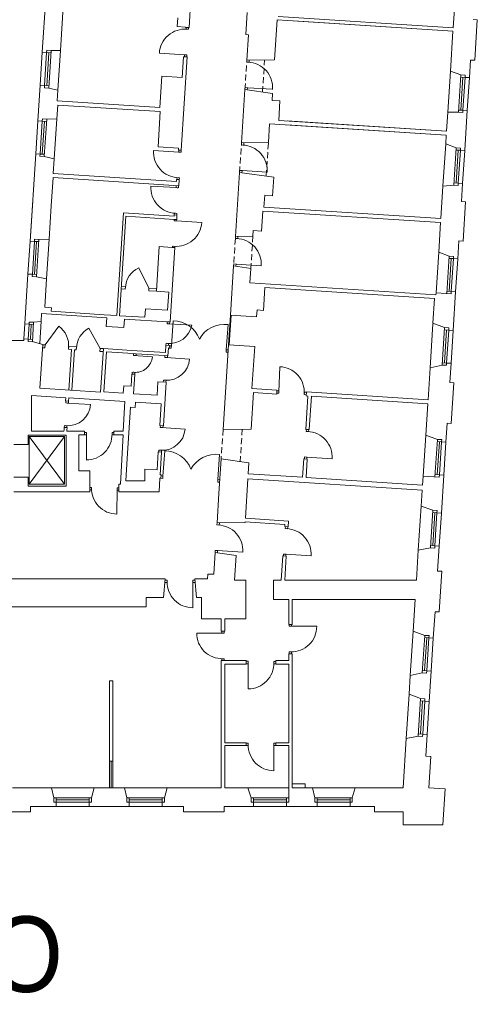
# Model space of a CAD drawing. Header units: centimetres. Extents: x 695802 to 711011, y 25963 to 44188.
# Tile 111 of 157: x 697716 to 697794, y 38917 to 39084. Entities that reach past the tile are written whole.
import ezdxf

# ---------------------------------------------------------------- set-up
doc = ezdxf.new("R2010")
doc.units = ezdxf.units.CM
doc.linetypes.add('DASHED', pattern=[19.05, 12.7, -6.35])
for name, color, linetype, lineweight in [('Drzwi i okna', 51, 'Continuous', 9), ('Opis', 102, 'Continuous', 9), ('Przekrojowa', 253, 'Continuous', 25), ('Ramka', 255, 'Continuous', 9), ('Widokowa', 140, 'Continuous', 9)]:
    doc.layers.add(name, color=color, linetype=linetype, lineweight=lineweight)
doc.styles.add('ARIELCE', font='arial.ttf', dxfattribs={"width": 0.9})

# ---------------------------------------------------------------- blocks, each defined once
blk = doc.blocks.new('zw$2918')
at = {"layer": 'Drzwi i okna', "color": 0, "lineweight": 0}
for p, q in [((3454.2, -1398.8), (3463.2, -1399.3)), ((3455.2, -1398.8), (3455.6, -1392.8)), ((3463.2, -1399.3), (3463.6, -1393.3)), ((3449.9, -1485.6), (3364.5, -1480.3)), ((3448.9, -1485.5), (3457.8, -1486.1)), ((3449.4, -1492.6), (3449.9, -1485.6)), ((3457.8, -1486.1), (3457.4, -1493.1)), ((3661.2, -1510.3), (3661.7, -1503.7)), ((3670.2, -1510.9), (3661.2, -1510.3)), ((3669.2, -1510.8), (3669.6, -1504.2)), ((3669.2, -1510.8), (3669.2, -1510.8)), ((3669.6, -1504.2), (3669.6, -1504.2)), ((3655.6, -1597), (3655.2, -1603.5)), ((3664.6, -1597.6), (3655.6, -1597)), ((3663.2, -1604), (3663.6, -1597.5)), ((3663.6, -1597.5), (3748.9, -1603)), ((3642.9, -1791.7), (3643.5, -1785.1)), ((3651.9, -1792.3), (3642.9, -1791.7)), ((3650.9, -1792.2), (3651.4, -1785)), ((3650.9, -1792.2), (3650.9, -1792.2)), ((3651.3, -1785.6), (3651.3, -1785.6)), ((3430.1, -1816), (3344.8, -1810.6)), ((3429.1, -1816), (3438.1, -1816.6)), ((3430.5, -1809), (3430.1, -1816)), ((3438.1, -1816.6), (3438.5, -1809.5)), ((3423.5, -1902.7), (3432.5, -1903.3)), ((3424.5, -1902.8), (3424.1, -1908.8)), ((3432.5, -1903.3), (3432.1, -1909.3)), ((3637.4, -1878.4), (3637, -1884.9)), ((3646.4, -1879), (3637.4, -1878.4)), ((3644.9, -1886), (3645.4, -1879)), ((3645.4, -1879), (3730.7, -1884.4)), ((3421.3, -1936.7), (3336, -1931.2)), ((3420.3, -1936.7), (3429.3, -1937.3)), ((3421.8, -1929.7), (3421.3, -1936.7)), ((3429.3, -1937.3), (3429.7, -1930.2)), ((3414.7, -2023.4), (3423.7, -2024)), ((3415.7, -2023.5), (3415.3, -2029.5)), ((3423.7, -2024), (3423.3, -2030)), ((3415.1, -2048.8), (3415.3, -2044.5)), ((3424, -2049.4), (3415.1, -2048.8)), ((3423.3, -2045.1), (3423, -2049.3)), ((3423, -2049.3), (3508.4, -2054.9)), ((3622.6, -2109.1), (3623, -2102.5)), ((3630.6, -2109.6), (3631, -2103)), ((3631, -2103), (3631, -2103)), ((3409.4, -2135.5), (3409.1, -2139.3)), ((3418.4, -2136.1), (3409.4, -2135.5)), ((3417.4, -2136), (3417.1, -2139.9)), ((3631.6, -2109.6), (3622.6, -2109.1)), ((3630.6, -2109.6), (3630.6, -2109.5)), ((3617, -2195.8), (3616.6, -2202.3)), ((3626, -2196.4), (3617, -2195.8)), ((3624.6, -2202.8), (3625, -2196.3)), ((3625, -2196.3), (3710.3, -2201.8)), ((3390.5, -2398.4), (3390.9, -2391.8)), ((3399.6, -2399), (3390.6, -2398.4)), ((3395, -2398.7), (3474.8, -2403.8)), ((3399.5, -2399), (3399.9, -2392.4)), ((3405.2, -2473.6), (3411.2, -2388.3)), ((3591.8, -2486.9), (3598, -2401.6)), ((3387.1, -2464.9), (3386.7, -2471.4)), ((3396.1, -2465.5), (3387.1, -2464.9)), ((3395.7, -2472), (3396.1, -2465.5)), ((3405.3, -2472.6), (3404.7, -2481.6)), ((3276.3, -2506.3), (3276.7, -2499.7)), ((3285.3, -2506.8), (3276.3, -2506.3)), ((3276.3, -2506.3), (3340.7, -2510.4)), ((3285.3, -2506.8), (3285.7, -2500.3)), ((3404.7, -2481.6), (3398.2, -2481.2)), ((3398.7, -2473.2), (3405.2, -2473.6)), ((3591.8, -2485.9), (3591.2, -2494.9)), ((3591.2, -2494.9), (3597.7, -2495.4)), ((3598.2, -2487.4), (3591.8, -2486.9)), ((3383.1, -2513.1), (3383.5, -2506.6)), ((3392.1, -2513.7), (3383.2, -2513.2)), ((3387.6, -2513.4), (3467.4, -2518.6)), ((3392.1, -2513.7), (3392.5, -2507.1)), ((3272.7, -2563.1), (3272.2, -2569.5)), ((3281.6, -2563.6), (3272.7, -2563.1)), ((3281.2, -2570.1), (3281.6, -2563.6)), ((3769.9, -2629.7), (3773.5, -2544.3)), ((3378.2, -2589.9), (3377.7, -2596.4)), ((3387.1, -2590.5), (3378.2, -2589.9)), ((3386.7, -2597), (3387.1, -2590.5)), ((3769.7, -2634.2), (3763.1, -2633.9)), ((3770.1, -2626.3), (3763.5, -2625.9)), ((3770.2, -2625.3), (3769.7, -2634.2)), ((3857, -2629.9), (3856.5, -2638.9)), ((3856.5, -2638.9), (3863, -2639.3)), ((3863.4, -2631.3), (3856.9, -2630.9)), ((3046.8, -2667.4), (3047.3, -2660.8)), ((3055.9, -2667.9), (3046.9, -2667.4)), ((3051.3, -2667.7), (3131.2, -2672.8)), ((3055.8, -2667.9), (3056.2, -2661.4)), ((3041.9, -2744.1), (3041.5, -2750.6)), ((3050.9, -2744.7), (3041.9, -2744.1)), ((3050.5, -2751.2), (3050.9, -2744.7)), ((3116.9, -2767.6), (3110.4, -2767.5)), ((3116.9, -2776.6), (3116.9, -2767.6)), ((3203.8, -2776.7), (3203.8, -2767.7)), ((3203.8, -2767.7), (3210.4, -2767.7)), ((3367.7, -2750.6), (3368.1, -2744.1)), ((3376.7, -2751.2), (3367.7, -2750.6)), ((3372.2, -2750.9), (3452, -2756.1)), ((3376.7, -2751.2), (3377.1, -2744.6)), ((3863.3, -2763.9), (3863.8, -2757.2)), ((3872.3, -2764.5), (3863.3, -2763.9)), ((3871.3, -2764.4), (3871.7, -2757.7)), ((3110.4, -2775.5), (3116.9, -2775.6)), ((3116.9, -2775.6), (3116.7, -2861.1)), ((3203.8, -2775.7), (3210.4, -2775.7)), ((3362.7, -2827.4), (3362.3, -2833.9)), ((3371.7, -2828), (3362.7, -2827.4)), ((3371.3, -2834.5), (3371.7, -2828)), ((3376.8, -2915.7), (3382.7, -2830.4)), ((3563.4, -2927.7), (3569, -2842.4)), ((3857.8, -2850.7), (3857.4, -2857.1)), ((3866.8, -2851.2), (3857.8, -2850.7)), ((3865.3, -2857.6), (3865.7, -2851.2)), ((3865.7, -2851.2), (3951.1, -2856.6)), ((3376.2, -2923.6), (3369.7, -2923.2)), ((3370.2, -2915.3), (3376.7, -2915.7)), ((3376.8, -2914.7), (3376.2, -2923.6)), ((3563.4, -2926.7), (3562.8, -2935.7)), ((3562.8, -2935.7), (3569.3, -2936.1)), ((3569.9, -2928.2), (3563.4, -2927.7)), ((3134.3, -2954.4), (3128.8, -2954.3)), ((3134.2, -2962.4), (3128.8, -2962.3)), ((3134.2, -2963.4), (3134.3, -2954.4)), ((3221.2, -2959.2), (3220.4, -3044.7)), ((3221.1, -2964.2), (3221.2, -2955.2)), ((3221.2, -2955.2), (3227.9, -2955.2)), ((3227.4, -2963.2), (3221.2, -2963.2)), ((3559.9, -3081.2), (3560.3, -3074.6)), ((3568.8, -3081.8), (3559.9, -3081.2)), ((3567.8, -3081.8), (3568.3, -3075.1)), ((3792, -3093.7), (3792.4, -3087)), ((3800.9, -3094.3), (3792, -3093.7)), ((3800, -3094.2), (3800.4, -3087.5)), ((3554.3, -3168), (3553.9, -3174.5)), ((3563.3, -3168.6), (3554.3, -3168)), ((3561.8, -3175), (3562.3, -3168.5)), ((3562.3, -3168.5), (3647.6, -3174)), ((3786.4, -3180.5), (3786, -3186.9)), ((3795.4, -3181), (3786.4, -3180.5)), ((3794, -3187.4), (3794.4, -3181)), ((3794.4, -3181), (3879.7, -3186.4)), ((3391.1, -3269.2), (3384, -3269.2)), ((3391.1, -3278.2), (3391.1, -3269.2)), ((3478, -3278), (3478, -3269)), ((3478, -3269), (3485, -3269)), ((3391.1, -3277.2), (3383.2, -3277.2)), ((3485.8, -3277), (3478, -3277)), ((3478, -3277), (3478.2, -3362.5)), ((3805.4, -3425.5), (3805.4, -3419)), ((3814.4, -3425.5), (3805.4, -3425.5)), ((3813.4, -3419), (3813.4, -3425.5)), ((3813.4, -3425.5), (3898.9, -3425.4)), ((3576.7, -3448.5), (3491.2, -3448.3)), ((3575.7, -3448.5), (3584.7, -3448.5)), ((3576.7, -3442), (3576.7, -3448.5)), ((3584.7, -3448.5), (3584.7, -3442)), ((3575.5, -3535.4), (3584.5, -3535.4)), ((3576.5, -3535.4), (3576.5, -3542)), ((3584.5, -3535.4), (3584.5, -3542)), ((3814.6, -3512.4), (3805.6, -3512.4)), ((3805.6, -3512.4), (3805.6, -3519)), ((3813.6, -3512.4), (3813.6, -3519)), ((3666.2, -3544.3), (3659.7, -3544.3)), ((3659.7, -3552.3), (3666.2, -3552.3)), ((3666.2, -3552.3), (3666, -3637.8)), ((3666.2, -3553.3), (3666.2, -3544.3)), ((3753.1, -3553.5), (3753.1, -3544.5)), ((3753.1, -3544.5), (3759.7, -3544.5)), ((3753.1, -3552.5), (3759.7, -3552.5)), ((3666.3, -3822.2), (3659.7, -3822.2)), ((3666.3, -3830.2), (3659.7, -3830.2)), ((3666.3, -3831.2), (3666.3, -3822.2)), ((3753.2, -3831), (3753.2, -3822)), ((3753.2, -3822), (3759.7, -3822)), ((3759.7, -3830), (3753.2, -3830)), ((3753.2, -3830), (3753.3, -3915.5))]:
    blk.add_line(p, q, dxfattribs=at)
at = {"layer": 'Drzwi i okna', "color": 0, "lineweight": 0, "ltscale": 1.6}
for p, q in [((3329.2, -2277.6), (3294.8, -2209.1)), ((2976.8, -2470.3), (3022.7, -2406.9)), ((3163, -2482.3), (3125.6, -2413.6))]:
    blk.add_line(p, q, dxfattribs=at)
for centre, radius, start, end in [((3451.1, -1485.5), 86.7, 84.979, 176.5896), ((3662.4, -1597.3), 86.7, 356.2036, 87.8142), ((3644.1, -1878.7), 86.7, 356.2036, 87.8142), ((3431.3, -1816.3), 86.7, 176.193, 267.8036), ((3422.5, -1937), 86.7, 176.193, 267.8036), ((3421.8, -2049.4), 86.7, 264.7676, 356.3783), ((3623.8, -2196), 86.7, 356.2036, 87.8142), ((3326.4, -2279.7), 77.4, 114.1138, 177.9529), ((3399, -2388.1), 77.4, 264.5446, 348.3084), ((3410.9, -2483.8), 95.4, 20.051, 89.8558), ((3584.7, -2496.1), 95.4, 81.999, 151.8038), ((2975.9, -2472.7), 80.7, 354.5264, 54.6033), ((3163.5, -2484.8), 80.7, 117.9982, 178.0752), ((3283.1, -2505.9), 57.8, 264.0905, 355.5263), ((3770.1, -2631), 86.7, 356.1135, 87.7241), ((3117.1, -2774.3), 86.7, 269.771, 1.3816), ((3864.5, -2850.9), 86.7, 356.2036, 87.8142), ((3382.5, -2925.8), 95.4, 20.4286, 90.2334), ((3556.3, -2937), 95.4, 82.3767, 152.1814), ((3221, -2957.9), 86.7, 177.9873, 269.5979), ((3561, -3168.2), 86.7, 356.2036, 87.8142), ((3793.2, -3180.7), 86.7, 356.2036, 87.8142), ((3477.8, -3275.8), 86.7, 178.61, 270.2206), ((3812.2, -3425.7), 86.7, 268.6184, 0.229), ((3577.9, -3448.7), 86.7, 179.771, 271.3816), ((3666.4, -3551.1), 86.7, 269.771, 1.3816), ((3753, -3828.8), 86.7, 178.61, 270.2206)]:
    blk.add_arc(centre, radius, start, end, dxfattribs=at)
at = {"layer": 'Drzwi i okna', "color": 0, "lineweight": 0}
for centre, radius, start, end in [((3458.1, -1407.8), 78.2, 264.816, 268.1145), ((3428.5, -1894.2), 78.2, 84.6681, 87.9667), ((3419.7, -2014.9), 78.2, 84.6681, 87.9667), ((3414.5, -2127.1), 78.2, 84.6046, 87.9032), ((3482.9, -2482.5), 78.2, 174.3635, 177.6621), ((3513.6, -2484.6), 78.2, 354.1927, 357.4913), ((3389.8, -2512.7), 77.8, 266.3349, 355.7089), ((3283.2, -2485.4), 78.2, 264.6739, 267.9724), ((3388.7, -2512.3), 78.2, 264.6779, 267.9764), ((3778.7, -2630.1), 78.2, 355.2588, 358.5574), ((3053.6, -2667), 77.8, 266.3349, 355.7089), ((3052.5, -2666.5), 78.2, 264.6779, 267.9764), ((3195, -2772.3), 78.2, 178.2461, 181.5447), ((3374.4, -2750.2), 77.8, 266.3349, 355.7089), ((3373.3, -2749.8), 78.2, 264.6779, 267.9764), ((3454.5, -2924), 78.2, 174.7412, 178.0397), ((3485.2, -2926), 78.2, 354.5703, 357.8689), ((3143.1, -2959), 78.2, 357.8242, 1.1228), ((3399.9, -3273.7), 78.2, 358.4469, 1.7455), ((3810.1, -3503.7), 78.2, 88.4553, 91.7539), ((3580, -3526.6), 78.2, 88.2461, 91.5447), ((3744.3, -3549.1), 78.2, 178.2461, 181.5447), ((3675.1, -3826.7), 78.2, 358.4469, 1.7455)]:
    blk.add_arc(centre, radius, start, end, dxfattribs=at)
at = {"layer": 'Przekrojowa', "color": 0, "lineweight": 0, "ltscale": 1.6}
for p, q in [((3477.8, -1200.8), (3465.4, -1393.4)), ((2983, -1227.9), (2966.9, -1477.4)), ((3028.5, -1470.8), (3039.3, -1304.8)), ((4367.4, -1313.8), (4362.2, -1394.4)), ((3427.4, -1359.9), (3425.5, -1389.8)), ((3658.2, -1417.3), (3663, -1342.5)), ((3764.6, -1367.5), (3755.9, -1502.6)), ((3764.6, -1367.5), (4361.4, -1406)), ((3767.4, -1356), (4362.2, -1394.4)), ((4430.1, -1366.4), (4444.1, -1367.3)), ((4444.1, -1367.3), (4435.3, -1504.5)), ((3453.4, -1391.6), (3425.5, -1389.8)), ((3453.4, -1392.6), (3453.4, -1391.6)), ((3453.4, -1392.6), (3465.4, -1393.4)), ((3820.5, -1371.1), (4361.4, -1406)), ((3667.2, -1417.9), (3658.2, -1417.3)), ((3661.7, -1503.7), (3667.2, -1417.9)), ((4352.7, -1540.8), (4361.4, -1406)), ((3028.5, -1470.8), (2997.1, -1471.5)), ((3458.9, -1493.2), (3438.5, -1809.5)), ((3446.9, -1492.4), (3442.4, -1562.3)), ((3446.9, -1492.4), (3458.9, -1493.2)), ((3661.7, -1503.7), (3755.9, -1502.6)), ((4417.4, -1563.4), (4421.3, -1503.6)), ((4421.3, -1503.6), (4435.3, -1504.5)), ((3372.6, -1557.8), (3365.7, -1664.6)), ((3442.4, -1562.3), (3372.6, -1557.8)), ((4352.7, -1540.8), (4388.2, -1553.8)), ((2959.7, -1589.1), (2951.9, -1709.9)), ((3019.8, -1605.3), (2988.9, -1598.8)), ((3643.5, -1785.1), (3655.2, -1603.5)), ((3655.2, -1603.5), (3748.6, -1616.7)), ((3019.8, -1605.3), (3017.4, -1642.1)), ((3748.6, -1616.7), (3747, -1640.5)), ((3016.5, -1703.3), (3019.5, -1656.2)), ((3365.7, -1664.6), (3017.4, -1642.1)), ((3367.8, -1678.7), (3019.5, -1656.2)), ((3774, -1642.2), (3747, -1640.5)), ((3774, -1642.2), (3769.7, -1708.5)), ((3016.5, -1703.3), (2982.1, -1704)), ((3360.1, -1798.2), (3367.8, -1678.7)), ((4343.7, -1680.4), (4339.5, -1745.3)), ((4343.7, -1680.3), (4380, -1681)), ((4401.5, -1809.9), (4410.2, -1675.2)), ((3738.9, -1720.1), (3734.8, -1784)), ((3738.9, -1720.1), (4338.6, -1758.9)), ((3769.7, -1708.5), (4339.5, -1745.3)), ((3769.7, -1708.5), (4339.5, -1745.3)), ((3797.8, -1723.9), (4338.6, -1758.9)), ((3798.6, -1710.4), (4339.5, -1745.3)), ((3798.6, -1710.4), (4339.5, -1745.3)), ((4338.6, -1758.9), (4336.8, -1788.2)), ((3429.9, -1802.7), (3360.1, -1798.2)), ((3429.5, -1809), (3429.9, -1802.7)), ((3643.4, -1785.1), (3734.8, -1784)), ((4336.8, -1788.2), (4372.3, -1801.2)), ((2944.7, -1821.6), (2925.6, -2118)), ((3007.7, -1838.5), (2973.9, -1831.3)), ((3429.5, -1809), (3438.5, -1809.5)), ((3007.7, -1838.5), (3004.5, -1888.8)), ((3003.6, -1902.7), (2997.4, -1998.2)), ((3003.6, -1902.7), (3430.7, -1930.3)), ((3004.5, -1888.8), (3422.6, -1915.7)), ((3623, -2102.5), (3637, -1884.9)), ((3637, -1884.9), (3753.3, -1901.4)), ((3753.3, -1901.4), (3749.2, -1964.3)), ((3422.6, -1915.7), (3423.1, -1908.8)), ((3423.1, -1908.8), (3432.1, -1909.3)), ((3432.1, -1909.3), (3430.7, -1930.3)), ((4320.4, -2041.7), (4327.5, -1931.1)), ((4327.5, -1931.1), (4364.1, -1928.5)), ((4378.8, -1929.5), (4364.1, -1928.5)), ((4390.3, -1983.6), (4394.2, -1922.7)), ((3722.3, -1962.5), (3719.6, -2002.9)), ((3749.2, -1964.3), (3722.3, -1962.5)), ((2934.4, -1981.3), (2925.6, -2118)), ((2997.4, -1998.2), (2990.1, -2111.4)), ((3719.6, -2002.9), (4320.4, -2041.7)), ((4390.3, -1983.6), (4404.3, -1984.5)), ((4404.3, -1984.5), (4395.6, -2118.6)), ((3242.4, -2022.4), (3219.9, -2370.6)), ((3250.6, -2033.9), (3228.7, -2371.2)), ((3415, -2033.5), (3242.4, -2022.4)), ((3414.3, -2044.5), (3250.6, -2033.9)), ((3415.2, -2029.5), (3415, -2033.5)), ((3415.2, -2029.5), (3424.3, -2030.1)), ((3424.3, -2030.1), (3423.3, -2045.1)), ((3715.8, -2016.3), (3711.4, -2084.1)), ((3715.8, -2016.3), (4319.5, -2055.2)), ((3414.3, -2044.5), (3423.3, -2045.1)), ((4313, -2155.9), (4319.5, -2055.2)), ((3623, -2102.5), (3682.2, -2101.8)), ((3683.4, -2082.3), (3682.2, -2101.8)), ((3683.4, -2082.3), (3711.4, -2084.1)), ((2990.1, -2111.4), (2955.8, -2112.2)), ((3364.3, -2136.4), (3354.5, -2288.2)), ((3408.1, -2139.3), (3364.3, -2136.4)), ((4377.7, -2178.6), (4381.7, -2117.7)), ((4381.7, -2117.7), (4395.6, -2118.6)), ((3417.1, -2139.9), (3400.8, -2392.4)), ((3408.1, -2139.3), (3417.2, -2139.9)), ((4313, -2155.9), (4348.5, -2168.9)), ((3605.8, -2369.9), (3616.6, -2202.3)), ((3616.6, -2202.3), (3675.2, -2210.6)), ((2918.4, -2229.8), (2907.4, -2399.4)), ((3675.2, -2210.6), (3672, -2260)), ((2981.4, -2246.6), (2947.6, -2239.5)), ((2981.4, -2246.6), (2975.2, -2342.8)), ((3672, -2260), (4303.7, -2300.7)), ((3354.5, -2288.2), (3396.2, -2290.9)), ((3392.2, -2352.8), (3396.2, -2290.9)), ((3718.1, -2353.1), (3723.1, -2275.3)), ((3723.1, -2275.3), (4298.9, -2312.4)), ((4304.1, -2293.9), (4303.7, -2300.7)), ((4362.1, -2421.1), (4370.5, -2290.4)), ((4298.9, -2312.4), (4293.5, -2397)), ((2964.8, -2364.3), (2963.1, -2390.5)), ((3186.3, -2378.6), (2964.8, -2364.3)), ((2998.2, -2344.3), (2975.2, -2342.8)), ((2998.2, -2344.3), (2997.4, -2356.3)), ((3177.2, -2367.9), (2997.4, -2356.3)), ((3177.2, -2367.9), (3219.9, -2370.6)), ((3315.7, -2376.8), (3228.7, -2371.2)), ((3317.6, -2348), (3315.7, -2376.8)), ((3317.6, -2348), (3392.2, -2352.8)), ((3605.8, -2369.9), (3694.6, -2375.6)), ((3694.6, -2375.6), (3696.1, -2351.7)), ((3696.1, -2351.7), (3718.1, -2353.1)), ((2963.1, -2390.5), (2937.6, -2393.6)), ((3186.3, -2378.6), (3184.4, -2407.5)), ((3246.1, -2382.5), (3244.3, -2411.4)), ((3391.8, -2391.9), (3246.1, -2382.5)), ((3400.8, -2392.4), (3391.8, -2391.9)), ((4293.5, -2397), (4332.9, -2411.4)), ((3244.3, -2411.4), (3184.4, -2407.5)), ((2903.8, -2455.3), (2838.2, -2455.3)), ((2904.2, -2449.8), (2903.8, -2455.3)), ((2968.8, -2468.8), (2932.2, -2459.4)), ((2968.8, -2468.8), (2959.2, -2617.5)), ((3386.7, -2471.4), (3385.1, -2496.6)), ((3386.7, -2471.4), (3398.8, -2472.2)), ((3398.2, -2481.2), (3398.8, -2472.2)), ((3580.8, -2757.1), (3599.3, -2469.7)), ((3599.3, -2469.7), (3688.2, -2475.4)), ((3174.5, -2483.1), (3165, -2630.7)), ((3270.3, -2489.2), (3174.5, -2483.1)), ((3184.9, -2493.7), (3176.2, -2629.5)), ((3275.7, -2499.6), (3184.9, -2493.7)), ((3270.3, -2489.2), (3385.1, -2496.6)), ((3285.7, -2500.3), (3275.7, -2499.6)), ((3381.5, -2506.4), (3285.7, -2500.3)), ((3393.4, -2507.2), (3395.1, -2481)), ((3395.1, -2481), (3398.2, -2481.2)), ((3688.2, -2475.4), (3678.9, -2618.1)), ((3381.5, -2506.4), (3393.4, -2507.2)), ((4283.7, -2548.6), (4324.7, -2538.7)), ((4339.5, -2539.7), (4324.7, -2538.7)), ((4354.9, -2532.9), (4350.7, -2597.7)), ((3271.2, -2569.5), (3268.6, -2610.4)), ((3281.2, -2570.1), (3271.2, -2569.5)), ((3281.2, -2570.1), (3277, -2636)), ((4283.7, -2548.6), (4276.7, -2656.7)), ((3359.8, -2595.2), (3356.8, -2641.1)), ((3359.8, -2595.2), (3387.6, -2597)), ((3387.6, -2597), (3378.1, -2744.7)), ((4350.7, -2597.7), (4364.7, -2598.6)), ((4364.7, -2598.6), (4355.8, -2736.8)), ((3165, -2630.7), (2959.2, -2617.5)), ((3242, -2633.7), (3176.2, -2629.5)), ((3243.6, -2608.8), (3242, -2633.7)), ((3268.6, -2610.4), (3243.6, -2608.8)), ((3356.8, -2641.1), (3277, -2636)), ((3676.1, -2756), (3684.1, -2632.1)), ((3678.9, -2618.1), (3763.8, -2623.6)), ((3684.1, -2632.1), (3762.9, -2637.2)), ((3762.9, -2637.2), (3763.8, -2623.6)), ((3862.8, -2643.6), (3863.6, -2630.1)), ((3863.6, -2630.1), (4276.7, -2656.7)), ((3046.9, -2649.8), (2930.1, -2642.2)), ((2930.1, -2642.2), (2930.1, -2763.2)), ((3046.3, -2660.7), (3046.9, -2649.8)), ((3056.2, -2661.4), (3046.3, -2660.7)), ((3056.2, -2661.4), (3056.8, -2650.4)), ((3247.5, -2662.7), (3056.8, -2650.4)), ((3241.8, -2763.5), (3247.5, -2662.7)), ((3283.1, -2664.4), (3281.9, -2682.4)), ((3370.9, -2670.1), (3283.1, -2664.4)), ((3370.9, -2670.1), (3366.3, -2743.9)), ((3868.7, -2644), (3861.4, -2757.1)), ((3862.8, -2643.6), (3868.7, -2644)), ((3880.7, -2644.8), (3873.4, -2757.9)), ((3880.7, -2644.8), (4275.8, -2670.3)), ((4269, -2776.7), (4275.8, -2670.3)), ((3267, -2681.4), (3255.7, -2856.1)), ((3281.9, -2682.4), (3267, -2681.4)), ((4337.6, -2800.8), (4341.8, -2735.9)), ((4341.8, -2735.9), (4355.8, -2736.8)), ((2930.1, -2763.2), (3040.5, -2763.2)), ((3040.5, -2763.2), (3040.8, -2758.7)), ((3040.8, -2758.7), (3041.2, -2750.4)), ((3051.2, -2751), (3041.2, -2750.4)), ((3050.5, -2763.5), (3050.7, -2759.3)), ((3090.8, -2763.5), (3050.5, -2763.5)), ((3050.7, -2759.3), (3051.2, -2751)), ((3110.4, -2763.5), (3090.8, -2763.5)), ((3110.4, -2775.5), (3110.4, -2763.5)), ((3241.8, -2763.5), (3210.4, -2763.5)), ((3210.4, -2775.5), (3210.4, -2763.5)), ((3366.3, -2743.9), (3378.1, -2744.7)), ((3580.8, -2757.1), (3676.1, -2756)), ((3861.4, -2757.1), (3873.4, -2757.9)), ((3048.6, -2777), (2918.9, -2777)), ((2918.9, -2777), (2918.9, -2808.1)), ((3048.6, -2949.8), (3048.6, -2777)), ((3090.8, -2897.5), (3090.8, -2775.5)), ((3110.4, -2775.5), (3090.8, -2775.5)), ((3241.8, -2775.5), (3210.4, -2775.5)), ((3232.4, -2943.5), (3241.8, -2775.5)), ((4269, -2776.7), (4308.4, -2791.1)), ((2918.9, -2808.1), (2870.9, -2808.1)), ((3360.5, -2833.8), (3356.7, -2894.6)), ((3360.5, -2833.8), (3356.7, -2894.6)), ((3360.5, -2833.8), (3372.3, -2834.5)), ((3372.3, -2834.5), (3367.4, -2911.1)), ((3250.8, -2931.7), (3255.7, -2856.1)), ((3574.4, -2856.9), (3566.8, -2974.4)), ((3574.4, -2856.9), (3668.7, -2870.3)), ((3668.7, -2870.3), (3666.3, -2907.9)), ((3854.9, -2857), (3850.9, -2919.8)), ((3854.9, -2857), (3866.9, -2857.7)), ((3866.9, -2857.7), (3862.9, -2920.6)), ((3128.8, -2897.5), (3090.8, -2897.5)), ((3128.8, -2947.5), (3128.8, -2897.5)), ((3315.6, -2931.7), (3315.6, -2892)), ((3356.7, -2894.6), (3315.6, -2892)), ((2918.9, -2919.1), (2870.9, -2919.1)), ((2918.9, -2919.1), (2918.9, -2949.8)), ((3315.6, -2931.7), (3250.8, -2931.7)), ((3366.6, -2923), (3363.6, -2969.1)), ((3366.6, -2923), (3369.7, -2923.2)), ((3366.6, -2923), (3369.7, -2923.2)), ((3367.4, -2911.1), (3370.5, -2911.3)), ((3369.7, -2923.2), (3370.5, -2911.3)), ((3656.5, -3058.7), (3665.1, -2925.5)), ((3665.1, -2925.5), (4256.9, -2963.7)), ((3666.3, -2907.9), (3850.9, -2919.8)), ((3862.9, -2920.6), (4258, -2946.1)), ((4258, -2946.1), (4260, -2915.8)), ((4322.1, -3041.3), (4330.4, -2912.5)), ((2870.9, -2969.1), (3128.8, -2969.1)), ((2918.9, -2949.8), (3048.6, -2949.8)), ((3128.8, -2943.5), (3128.8, -2969.1)), ((3227.4, -2943.5), (3227.4, -2969.1)), ((3227.4, -2943.5), (3232.4, -2943.5)), ((3227.4, -2969.1), (3363.6, -2969.1)), ((4253.5, -3017.2), (4256.9, -2963.7)), ((3566.8, -2974.4), (3560.3, -3074.7)), ((4253.5, -3017.2), (4292.9, -3031.6)), ((3560.3, -3074.7), (3655.6, -3073.5)), ((3655.6, -3073.5), (3655.8, -3070.7)), ((3655.8, -3070.7), (3790.4, -3079.4)), ((3656.5, -3058.7), (3803.2, -3068.2)), ((3801.9, -3087.8), (3803.2, -3068.2)), ((3790, -3087), (3790.4, -3079.4)), ((3790, -3087), (3801.9, -3087.8)), ((3553.9, -3174.5), (3549.1, -3248.1)), ((3553.9, -3174.5), (3625.4, -3184.6)), ((4243.8, -3167.5), (4237.3, -3269.1)), ((4243.8, -3167.5), (4284.7, -3158.9)), ((4314.9, -3153), (4309.4, -3237.8)), ((3619.9, -3269.2), (3625.4, -3184.6)), ((3778.2, -3269.1), (3783.5, -3186.8)), ((3783.5, -3186.8), (3795.5, -3187.5)), ((3790.2, -3269.1), (3795.5, -3187.5)), ((4309.4, -3237.8), (4323.4, -3238.8)), ((4323.4, -3238.8), (4314.5, -3376.9)), ((2672.9, -3264.1), (3384.5, -3264.1)), ((3384.5, -3264.1), (3378.2, -3327.7)), ((3484.5, -3264.1), (3527.8, -3264.1)), ((3484.5, -3264.1), (3490.9, -3327.7)), ((3528.9, -3248.1), (3527.8, -3264.1)), ((3528.9, -3248.1), (3549.1, -3248.1)), ((3657.7, -3269), (3619.9, -3269.2)), ((3657.7, -3335), (3657.7, -3269)), ((3751.7, -3335), (3751.7, -3269)), ((3751.7, -3269.1), (3778.2, -3269.1)), ((3790.2, -3269.1), (3911.7, -3269.1)), ((3911.7, -3269.1), (4237.3, -3269.1)), ((3378.2, -3327.7), (3319.7, -3327.7)), ((3319.7, -3327.7), (3319.7, -3359.7)), ((3490.9, -3327.7), (3507.7, -3327.7)), ((3507.7, -3400), (3507.7, -3327.7)), ((3657.7, -3335), (3657.7, -3400)), ((3803.7, -3335), (3751.7, -3335)), ((3803.7, -3419), (3803.7, -3335)), ((3815.8, -3419), (3815.8, -3335)), ((4233, -3335), (3815.8, -3335)), ((4226.1, -3441.7), (4233, -3335)), ((3319.7, -3359.7), (2855.7, -3359.7)), ((3574.7, -3400), (3507.7, -3400)), ((3574.7, -3442), (3574.7, -3400)), ((3657.7, -3400), (3586.7, -3400)), ((3586.7, -3400), (3586.7, -3442)), ((4294.7, -3465.8), (4300.5, -3376)), ((4300.5, -3376), (4314.5, -3376.9)), ((3803.7, -3419), (3815.8, -3419)), ((4226.1, -3441.7), (4265.5, -3456.2)), ((3586.7, -3442), (3574.7, -3442)), ((3586.7, -3542), (3574.7, -3542)), ((3574.7, -3542), (3574.7, -3973.7)), ((3586.7, -3542), (3659.7, -3542)), ((3659.7, -3542), (3659.7, -3554)), ((3759.7, -3542), (3803.7, -3542)), ((3759.7, -3542), (3759.7, -3554)), ((3803.7, -3542), (3803.7, -3519)), ((3803.7, -3519), (3815.8, -3519)), ((3815.8, -3973.7), (3815.8, -3519)), ((3586.7, -3554), (3659.7, -3554)), ((3586.7, -3554), (3586.7, -3821)), ((3759.7, -3554), (3803.7, -3554)), ((3803.7, -3821), (3803.7, -3554)), ((4212.3, -3656.3), (4216.4, -3592.1)), ((4216.4, -3592.1), (4257.3, -3583.4)), ((4280.8, -3680.4), (4287.5, -3577.6)), ((3206.7, -3610.7), (3194.7, -3610.7)), ((3194.7, -3610.7), (3194.7, -3883.7)), ((3206.7, -3883.7), (3206.7, -3610.7)), ((4212.3, -3656.3), (4251.7, -3670.7)), ((4202.6, -3806.6), (4191.8, -3973.7)), ((4191.8, -3973.7), (4202.6, -3806.6)), ((4202.6, -3806.6), (4243.4, -3798)), ((4273.6, -3792.1), (4268.9, -3866)), ((3586.7, -3821), (3659.7, -3821)), ((3586.7, -3830), (3586.7, -3973.7)), ((3586.7, -3830), (3659.7, -3830)), ((3659.7, -3821), (3659.7, -3830)), ((3759.7, -3821), (3803.7, -3821)), ((3759.7, -3821), (3759.7, -3830)), ((3759.7, -3830), (3803.7, -3830)), ((3803.7, -3973.7), (3803.7, -3830)), ((4286.8, -3867.2), (4268.9, -3866)), ((4286.8, -3867.2), (4280, -3973.3)), ((3206.7, -3883.7), (3194.7, -3883.7)), ((2998.5, -3973.7), (2865.7, -3973.7)), ((2998.5, -3973.7), (3006.1, -4007.1)), ((3143.5, -3973.7), (3133.7, -4007.1)), ((3192.7, -3973.7), (3143.5, -3973.7)), ((3192.7, -3973.7), (3206.7, -3973.7)), ((3246.5, -3973.7), (3206.7, -3973.7)), ((3246.5, -3973.7), (3254.1, -4007.1)), ((3391.5, -3973.7), (3381.7, -4007.1)), ((3574.7, -3973.7), (3391.5, -3973.7)), ((3665.3, -3973.7), (3586.7, -3973.7)), ((3665.3, -3973.7), (3676.1, -4007.1)), ((3859.8, -3959.7), (3815.8, -3959.7)), ((3884.5, -3973.7), (3815.8, -3973.7)), ((3859.8, -3959.7), (3859.8, -3973.7)), ((3884.5, -3973.7), (3892.1, -4007.1)), ((4029.5, -3973.7), (4019.7, -4007.1)), ((4191.8, -3973.7), (4029.5, -3973.7)), ((4280, -3973.3), (4335.3, -3976.8)), ((4327.4, -4099.8), (4335.3, -3976.8)), ((2926.9, -4054.8), (2926.9, -4036.8)), ((2926.9, -4036.8), (3013.9, -4036.8)), ((3125.9, -4036.8), (3261.9, -4036.8)), ((3446.9, -4036.8), (3373.9, -4036.8)), ((3446.9, -4036.8), (3446.9, -4054.8)), ((3683.9, -4036.8), (3584.9, -4036.8)), ((3584.9, -4054.8), (3584.9, -4036.8)), ((3795.9, -4036.8), (3899.9, -4036.8)), ((4011.9, -4036.8), (4094.9, -4036.8)), ((4094.9, -4036.8), (4094.9, -4054.8)), ((2788.9, -4054.8), (2926.9, -4054.8)), ((3446.9, -4054.8), (3584.9, -4054.8)), ((4094.9, -4054.8), (4192.9, -4054.8)), ((4192.9, -4054.8), (4192.9, -4099.8)), ((4192.9, -4099.8), (4316.9, -4099.8)), ((4192.9, -4099.8), (4327.4, -4099.8))]:
    blk.add_line(p, q, dxfattribs=at)
at = {"layer": 'Przekrojowa', "color": 0, "lineweight": 0}
for p, q in [((2981.8, -1478.3), (2966.9, -1477.4)), ((2966.9, -1477.4), (2981.8, -1478.3)), ((2982.3, -1470.6), (2981.8, -1478.3)), ((2997.1, -1471.5), (2982.3, -1470.6)), ((4388.2, -1553.8), (4403, -1554.7)), ((4403, -1554.7), (4402.5, -1562.5)), ((4402.5, -1562.5), (4417.4, -1563.4)), ((4417.4, -1563.4), (4402.5, -1562.5)), ((2974.6, -1590.1), (2959.7, -1589.1)), ((2959.7, -1589.1), (2974.6, -1590.1)), ((2974.1, -1597.8), (2974.6, -1590.1)), ((2988.9, -1598.8), (2974.1, -1597.8)), ((2967.3, -1703.1), (2966.8, -1710.8)), ((2982.1, -1704), (2967.3, -1703.1)), ((4380, -1681), (4394.8, -1682)), ((4394.8, -1682), (4395.3, -1674.2)), ((4395.3, -1674.2), (4410.2, -1675.2)), ((4410.2, -1675.2), (4395.3, -1674.2)), ((2966.8, -1710.8), (2951.9, -1709.9)), ((2951.9, -1709.9), (2966.8, -1710.8)), ((4372.3, -1801.2), (4387, -1802.2)), ((4387, -1802.2), (4386.5, -1810)), ((2959.6, -1822.6), (2944.7, -1821.6)), ((2944.7, -1821.6), (2959.6, -1822.6)), ((2959.1, -1830.4), (2959.6, -1822.6)), ((2973.9, -1831.3), (2959.1, -1830.4)), ((4386.5, -1810), (4401.5, -1810.9)), ((4401.5, -1810.9), (4386.5, -1810)), ((4378.8, -1929.5), (4379.3, -1921.7)), ((4379.3, -1921.7), (4394.2, -1922.7)), ((4394.2, -1922.7), (4379.3, -1921.7)), ((2940.5, -2119), (2925.6, -2118)), ((2925.6, -2118), (2940.5, -2119)), ((2941, -2111.2), (2940.5, -2119)), ((2955.8, -2112.2), (2941, -2111.2)), ((4348.5, -2168.9), (4363.3, -2169.9)), ((4363.3, -2169.9), (4362.8, -2177.6)), ((4362.8, -2177.6), (4377.7, -2178.6)), ((4377.7, -2178.6), (4362.8, -2177.6)), ((2933.3, -2230.8), (2918.4, -2229.8)), ((2918.4, -2229.8), (2933.3, -2230.8)), ((2932.8, -2238.5), (2933.3, -2230.8)), ((2947.6, -2239.5), (2932.8, -2238.5)), ((4304.1, -2293.9), (4355.1, -2297.2)), ((4355.1, -2297.2), (4355.6, -2289.4)), ((4355.6, -2289.4), (4370.5, -2290.4)), ((4370.5, -2290.4), (4355.6, -2289.4)), ((2922.4, -2400.4), (2907.4, -2399.4)), ((2907.4, -2399.4), (2922.4, -2400.4)), ((2922.9, -2392.7), (2922.4, -2400.4)), ((2937.6, -2393.6), (2922.9, -2392.7)), ((2937.6, -2393.6), (2922.9, -2392.7)), ((4332.9, -2411.4), (4347.7, -2412.4)), ((4347.7, -2412.4), (4347.2, -2420.1)), ((4347.2, -2420.1), (4362.1, -2421.1)), ((4362.1, -2421.1), (4347.2, -2420.1)), ((2919.1, -2450.8), (2904.2, -2449.8)), ((2904.2, -2449.8), (2919.1, -2450.8)), ((2918.6, -2458.5), (2919.1, -2450.8)), ((2933.4, -2459.5), (2918.6, -2458.5)), ((4339.5, -2539.7), (4340, -2531.9)), ((4340, -2531.9), (4354.9, -2532.9)), ((4354.9, -2532.9), (4340, -2531.9)), ((4308.4, -2791.1), (4323.2, -2792)), ((4323.2, -2792), (4322.7, -2799.8)), ((4322.7, -2799.8), (4337.6, -2800.8)), ((4337.6, -2800.8), (4322.7, -2799.8)), ((4260, -2915.8), (4315, -2919.3)), ((4315, -2919.3), (4315.5, -2911.6)), ((4315.5, -2911.6), (4330.4, -2912.5)), ((4330.4, -2912.5), (4315.5, -2911.6)), ((4292.9, -3031.6), (4307.7, -3032.5)), ((4307.7, -3032.5), (4307.2, -3040.3)), ((4307.2, -3040.3), (4322.1, -3041.3)), ((4322.1, -3041.3), (4307.2, -3040.3)), ((4284.7, -3158.9), (4299.4, -3159.8)), ((4299.4, -3159.8), (4299.9, -3152.1)), ((4299.9, -3152.1), (4314.9, -3153)), ((4314.9, -3153), (4299.9, -3152.1)), ((4265.5, -3456.2), (4280.3, -3457.1)), ((4280.3, -3457.1), (4279.8, -3464.9)), ((4279.8, -3464.9), (4294.7, -3465.8)), ((4294.7, -3465.8), (4279.8, -3464.9)), ((4257.3, -3583.4), (4272.1, -3584.4)), ((4272.1, -3584.4), (4272.6, -3576.6)), ((4272.6, -3576.6), (4287.5, -3577.6)), ((4287.5, -3577.6), (4272.6, -3576.6)), ((4251.7, -3670.7), (4266.4, -3671.7)), ((4266.4, -3671.7), (4265.9, -3679.4)), ((4265.9, -3679.4), (4280.8, -3680.4)), ((4280.8, -3680.4), (4265.9, -3679.4)), ((4243.4, -3798), (4258.2, -3798.9)), ((4258.2, -3798.9), (4258.7, -3791.2)), ((4258.7, -3791.2), (4273.6, -3792.1)), ((4273.6, -3792.1), (4258.7, -3791.2)), ((3803.7, -3973.7), (3803.7, -4021.9)), ((3006.1, -4007.1), (3006.1, -4021.9)), ((3133.7, -4007.1), (3133.7, -4021.9)), ((3254.1, -4007.1), (3254.1, -4021.9)), ((3381.7, -4007.1), (3381.7, -4021.9)), ((3676.1, -4007.1), (3676.1, -4021.9)), ((3892.1, -4007.1), (3892.1, -4021.9)), ((4019.7, -4007.1), (4019.7, -4021.9)), ((3006.1, -4021.9), (3013.9, -4021.9)), ((3013.9, -4021.9), (3013.9, -4036.8)), ((3013.9, -4036.8), (3013.9, -4021.9)), ((3133.7, -4021.9), (3125.9, -4021.9)), ((3125.9, -4021.9), (3125.9, -4036.8)), ((3125.9, -4036.8), (3125.9, -4021.9)), ((3254.1, -4021.9), (3261.9, -4021.9)), ((3261.9, -4021.9), (3261.9, -4036.8)), ((3261.9, -4036.8), (3261.9, -4021.9)), ((3381.7, -4021.9), (3373.9, -4021.9)), ((3373.9, -4021.9), (3373.9, -4036.8)), ((3373.9, -4036.8), (3373.9, -4021.9)), ((3676.1, -4021.9), (3683.9, -4021.9)), ((3683.9, -4021.9), (3683.9, -4036.8)), ((3683.9, -4036.8), (3683.9, -4021.9)), ((3803.7, -4021.9), (3795.9, -4021.9)), ((3795.9, -4021.9), (3795.9, -4036.8)), ((3795.9, -4036.8), (3795.9, -4021.9)), ((3892.1, -4021.9), (3899.9, -4021.9)), ((3899.9, -4021.9), (3899.9, -4036.8)), ((3899.9, -4036.8), (3899.9, -4021.9)), ((4019.7, -4021.9), (4011.9, -4021.9)), ((4011.9, -4021.9), (4011.9, -4036.8)), ((4011.9, -4036.8), (4011.9, -4021.9))]:
    blk.add_line(p, q, dxfattribs=at)
at = {"layer": 'Widokowa', "color": 0, "lineweight": 0, "ltscale": 1.6}
for p, q in [((2966.9, -1477.4), (2959.7, -1589.1)), ((3028.5, -1470.8), (3019.8, -1605.3)), ((4343.7, -1680.4), (4352.7, -1540.8)), ((4410.2, -1675.2), (4417.4, -1563.4)), ((3016.5, -1703.3), (3007.7, -1838.5)), ((2951.9, -1709.9), (2944.7, -1821.6)), ((4327.5, -1931.1), (4336.8, -1788.2)), ((4394.2, -1922.7), (4401.5, -1810.9)), ((2925.6, -2118), (2918.4, -2229.8)), ((2990.1, -2111.4), (2981.4, -2246.6)), ((4304.1, -2293.9), (4313, -2155.9)), ((4370.5, -2290.4), (4377.7, -2178.6)), ((3249.3, -2272.4), (3235.2, -2271.5)), ((3248.8, -2281.4), (3234.6, -2280.5)), ((3249.3, -2272.4), (3248.8, -2281.4)), ((3329.2, -2277.6), (3328.6, -2286.6)), ((3354.5, -2288.2), (3328.6, -2286.6)), ((3355.1, -2279.3), (3329.2, -2277.6)), ((3605.8, -2369.9), (3599.3, -2469.7)), ((3607.8, -2370), (3601.3, -2469.8)), ((2907.4, -2399.4), (2904.2, -2449.8)), ((2963.2, -2389.4), (2958.2, -2466.1)), ((4283.7, -2548.6), (4293.3, -2399.3)), ((4354.9, -2532.9), (4362.1, -2421.1)), ((2976.8, -2470.3), (2968.7, -2469.8)), ((2976.2, -2480.3), (2976.8, -2470.3)), ((2976.2, -2480.3), (2968.1, -2479.8)), ((3056, -2485.4), (3056.6, -2475.4)), ((3066, -2486.1), (3056, -2485.4)), ((3083.1, -2477.2), (3056.6, -2475.4)), ((3066, -2486.1), (3057.1, -2623.8)), ((3076, -2486.7), (3067, -2624.4)), ((3082.5, -2487.1), (3076, -2486.7)), ((3082.5, -2487.1), (3083.1, -2477.2)), ((3162.3, -2492.3), (3163, -2482.3)), ((3173.9, -2493), (3162.3, -2492.3)), ((3174.5, -2483.1), (3163, -2482.3)), ((2923, -2781.8), (3042.7, -2943)), ((2923, -2943), (3042.7, -2781.8)), ((2923, -2781.8), (3042.7, -2781.8)), ((2923, -2943), (2923, -2781.8)), ((3042.7, -2781.8), (3042.7, -2943)), ((4260, -2915.8), (4269, -2776.7)), ((4330.4, -2912.5), (4337.6, -2800.8)), ((3042.7, -2943), (2923, -2943)), ((4243.8, -3167.5), (4253.5, -3017.2)), ((4314.9, -3153), (4322.1, -3041.3)), ((4216.4, -3592.1), (4226.1, -3441.7)), ((4287.5, -3577.6), (4294.7, -3465.8)), ((4202.6, -3806.6), (4212.3, -3656.3)), ((4273.6, -3792.1), (4280.8, -3680.4)), ((3194.7, -3883.7), (3194.7, -3973.7)), ((3200.7, -3883.7), (3200.7, -3973.7)), ((3206.7, -3973.7), (3206.7, -3883.7)), ((2998.5, -3973.7), (3143.5, -3973.7)), ((3246.5, -3973.7), (3391.5, -3973.7)), ((3665.3, -3973.7), (3803.7, -3973.7)), ((3884.5, -3973.7), (4029.5, -3973.7)), ((3013.9, -4036.8), (3125.9, -4036.8)), ((3261.9, -4036.8), (3373.9, -4036.8)), ((3683.9, -4036.8), (3795.9, -4036.8)), ((3899.9, -4036.8), (4011.9, -4036.8))]:
    blk.add_line(p, q, dxfattribs=at)
at = {"layer": 'Widokowa', "color": 0, "lineweight": 0}
for p, q in [((2974.6, -1590.3), (2981.8, -1478.3)), ((2981.8, -1478.3), (2996.6, -1479.3)), ((2982, -1590.6), (2989.2, -1478.8)), ((2988.9, -1598.8), (2997.1, -1471.5)), ((4388.2, -1553.8), (4380, -1681)), ((4402.5, -1562.5), (4387.7, -1561.5)), ((4395.1, -1562), (4387.9, -1673.8)), ((4402.5, -1562.2), (4395.3, -1674.2)), ((2974.6, -1590.1), (2989.4, -1591)), ((2973.9, -1831.3), (2982.1, -1704)), ((4395.3, -1674.2), (4380.5, -1673.3)), ((2959.6, -1822.8), (2966.8, -1710.8)), ((2966.8, -1710.8), (2981.6, -1711.8)), ((2967, -1823.1), (2974.2, -1711.3)), ((4372.3, -1801.2), (4364.1, -1928.5)), ((2959.6, -1822.6), (2974.4, -1823.6)), ((4386.5, -1810), (4371.8, -1809)), ((4379.1, -1809.5), (4371.9, -1921.2)), ((4386.6, -1809.7), (4379.3, -1921.7)), ((4379.3, -1921.7), (4364.6, -1920.8)), ((2933.3, -2231), (2940.5, -2119)), ((2940.5, -2119), (2955.3, -2119.9)), ((2940.7, -2231.2), (2947.9, -2119.5)), ((2947.6, -2239.5), (2955.8, -2112.2)), ((4348.5, -2168.9), (4340.3, -2296.2)), ((4362.8, -2177.6), (4348, -2176.7)), ((4355.4, -2177.2), (4348.2, -2288.9)), ((4362.8, -2177.4), (4355.6, -2289.4)), ((2933.3, -2230.8), (2948.1, -2231.7)), ((4355.6, -2289.4), (4340.8, -2288.5)), ((2919.1, -2451), (2922.4, -2400.4)), ((2922.4, -2400.4), (2937.1, -2401.4)), ((2926.5, -2451.2), (2929.7, -2400.9)), ((2933.4, -2459.5), (2937.6, -2393.6)), ((4332.9, -2411.4), (4324.7, -2538.7)), ((4347.2, -2420.1), (4332.4, -2419.2)), ((4339.8, -2419.7), (4332.6, -2531.4)), ((4347.2, -2419.9), (4340, -2531.9)), ((2919.1, -2450.8), (2933.9, -2451.7)), ((4340, -2531.9), (4325.2, -2530.9)), ((4308.4, -2791.1), (4300.2, -2918.4)), ((4322.7, -2799.8), (4307.9, -2798.8)), ((4315.3, -2799.3), (4308.1, -2911.1)), ((4322.7, -2799.6), (4315.5, -2911.6)), ((4315.5, -2911.6), (4300.7, -2910.6)), ((4292.9, -3031.6), (4284.7, -3158.9)), ((4307.2, -3040.3), (4292.4, -3039.3)), ((4299.8, -3039.8), (4292.6, -3151.6)), ((4307.2, -3040.1), (4299.9, -3152.1)), ((4299.9, -3152.1), (4285.2, -3151.1)), ((4265.5, -3456.2), (4257.3, -3583.4)), ((4279.8, -3464.9), (4265, -3463.9)), ((4272.4, -3464.4), (4265.2, -3576.2)), ((4279.8, -3464.6), (4272.6, -3576.6)), ((4272.6, -3576.6), (4257.8, -3575.7)), ((4251.7, -3670.7), (4243.4, -3798)), ((4265.9, -3679.4), (4251.2, -3678.5)), ((4258.5, -3678.9), (4251.3, -3790.7)), ((4265.9, -3679.2), (4258.7, -3791.2)), ((4258.7, -3791.2), (4243.9, -3790.2)), ((3133.7, -4007.1), (3006.1, -4007.1)), ((3013.9, -4021.9), (3013.9, -4007.1)), ((3125.9, -4021.9), (3125.9, -4007.1)), ((3381.7, -4007.1), (3254.1, -4007.1)), ((3261.9, -4021.9), (3261.9, -4007.1)), ((3373.9, -4021.9), (3373.9, -4007.1)), ((3803.7, -4007.1), (3676.1, -4007.1)), ((3683.9, -4021.9), (3683.9, -4007.1)), ((3795.9, -4021.9), (3795.9, -4007.1)), ((4019.7, -4007.1), (3892.1, -4007.1)), ((3899.9, -4021.9), (3899.9, -4007.1)), ((4011.9, -4021.9), (4011.9, -4007.1)), ((3125.9, -4014.5), (3013.9, -4014.5)), ((3126.1, -4021.9), (3013.9, -4021.9)), ((3373.9, -4014.5), (3261.9, -4014.5)), ((3374.1, -4021.9), (3261.9, -4021.9)), ((3795.9, -4014.5), (3683.9, -4014.5)), ((3796.1, -4021.9), (3683.9, -4021.9)), ((4011.9, -4014.5), (3899.9, -4014.5)), ((4012.1, -4021.9), (3899.9, -4021.9))]:
    blk.add_line(p, q, dxfattribs=at)
at = {"layer": 'Widokowa', "color": 0, "linetype": 'DASHED', "lineweight": 0, "ltscale": 1.6}
for p, q in [((3655.2, -1603.5), (3661.7, -1503.7)), ((3714.8, -1612), (3721.8, -1503)), ((3637, -1884.9), (3643.5, -1785.1)), ((3727.4, -1897.7), (3734.8, -1784)), ((3682.2, -2101.8), (3675.2, -2210.6)), ((3622.6, -2109.1), (3616.6, -2202.3)), ((3580.8, -2757.1), (3574.4, -2856.9)), ((3646.1, -2756.3), (3639, -2866.1))]:
    blk.add_line(p, q, dxfattribs=at)

msp = doc.modelspace()

# ---------------------------------------------------------------- block references
at = {"layer": 'Ramka', "xscale": 0.05, "yscale": 0.05, "zscale": 0.05}
msp.add_blockref('zw$2918', (697571.36, 39152.79), dxfattribs=at)

# ---------------------------------------------------------------- texts
at = {"layer": 'Opis', "insert": (697649.72, 38932.32), "char_height": 14, "width": 724.063, "attachment_point": 1, "rotation": 359.981, "style": 'ARIELCE'}
msp.add_mtext('\\pxsm1,ql;{\\fArial|b0|i0|c238|p34;\\H0.916668x;II PIĘTRO}', dxfattribs=at)

doc.saveas('drawing.dxf')
